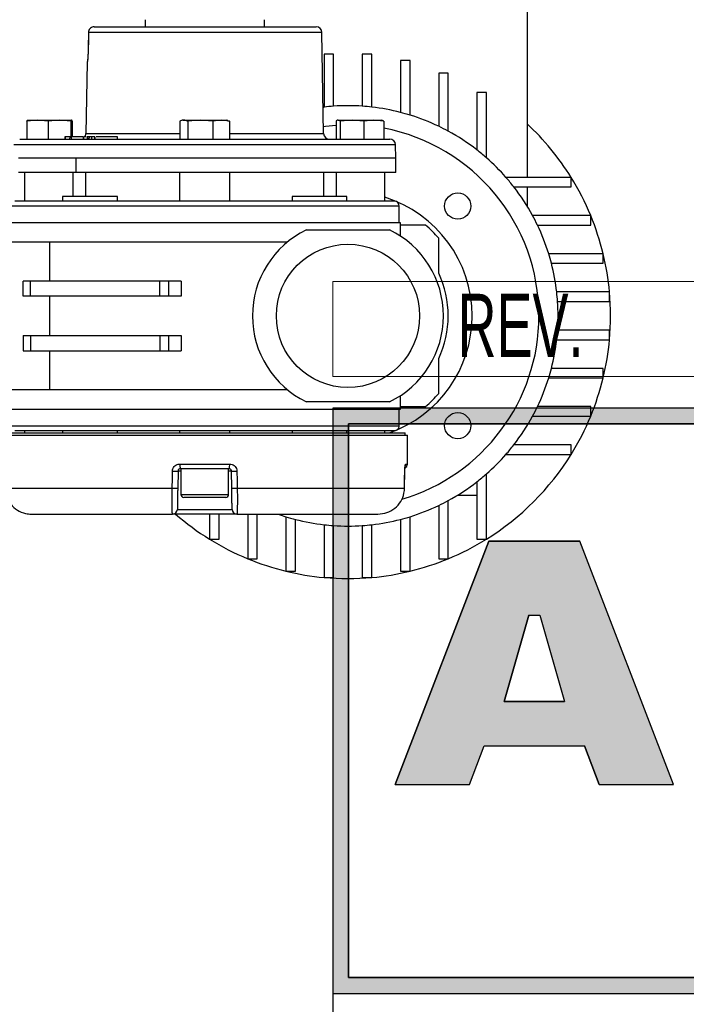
# Model space of a CAD drawing. Header units: millimetres. Extents: x 0 to 420, y 0 to 297.
# Tile 4 of 14: x 205 to 226, y 46 to 77. Entities that reach past the tile are written whole.
import ezdxf
from ezdxf.enums import TextEntityAlignment as Align

# ---------------------------------------------------------------- set-up
doc = ezdxf.new("R2010")
doc.units = ezdxf.units.MM
doc.layers.add('CARTIGLIO', color=140, linetype='Continuous')
doc.styles.add('SLDTEXTSTYLE0', font='TXT', dxfattribs={"width": 0.6382978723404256})

# ---------------------------------------------------------------- blocks, each defined once
blk = doc.blocks.new('SW_NOTE_0_27')
at = {"layer": 'CARTIGLIO', "color": 0, "insert": (2.340425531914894, 2.578135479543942), "char_height": 2, "attachment_point": 2, "style": 'SLDTEXTSTYLE0'}
blk.add_mtext('REV.', dxfattribs=at)
blk = doc.blocks.new('Cartiglio ALUSIC')
at = {"layer": 'CARTIGLIO'}
h = blk.add_hatch(color=256, dxfattribs=at)
h.paths.add_polyline_path([(113.971100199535, 149.9990413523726), (113.971100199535, 131.4990413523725), (158.971100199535, 131.4990413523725), (158.971100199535, 149.9990413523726)], flags=0)
h.paths.add_polyline_path([(114.471100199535, 131.9990413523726), (114.471100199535, 149.4990413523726), (158.471100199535, 149.4990413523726), (158.471100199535, 131.9990413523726)], flags=0)
h = blk.add_hatch(color=256, dxfattribs=at)
h.paths.add_polyline_path([(118.292263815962, 138.1064632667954), (118.7611454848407, 139.3206628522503), (121.9303757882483, 139.3206628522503), (122.3992574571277, 138.1064632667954), (124.7510688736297, 138.1064632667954), (121.7833115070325, 145.7916640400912), (118.9082097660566, 145.7916640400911), (115.9404523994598, 138.1064632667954)], flags=0)
h.paths.add_polyline_path([(119.3961687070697, 140.7216809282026), (120.1708764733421, 143.4547391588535), (120.5206447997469, 143.4547391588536), (121.2953525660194, 140.721680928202)], flags=0)
at = {"color": 161, "linetype": 'Continuous', "lineweight": 18}
for p, q in [((113.971100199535, 150.9990413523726), (113.971100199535, 153.9990413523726)), ((113.971100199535, 153.9990413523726), (313.621100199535, 153.9990413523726)), ((113.971100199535, 150.9990413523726), (313.621100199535, 150.9990413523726))]:
    blk.add_line(p, q, dxfattribs=at)
at = {"layer": 'CARTIGLIO'}
for p, q in [((113.971100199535, 149.9990413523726), (113.971100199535, 131.4990413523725)), ((113.971100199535, 149.9990413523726), (113.971100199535, 94.99904135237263)), ((173.971100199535, 149.9990413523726), (113.971100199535, 149.9990413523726)), ((158.971100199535, 149.9990413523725), (113.971100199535, 149.9990413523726)), ((113.971100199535, 149.9990413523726), (113.971100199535, 131.4990413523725)), ((113.971100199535, 149.9990413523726), (113.971100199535, 115.5498549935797)), ((114.471100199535, 131.9990413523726), (114.471100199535, 149.4990413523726)), ((114.471100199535, 149.4990413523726), (114.471100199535, 131.9990413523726)), ((114.471100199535, 149.4990413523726), (158.471100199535, 149.4990413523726)), ((158.471100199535, 149.4990413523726), (114.471100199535, 149.4990413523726)), ((118.9082097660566, 145.7916640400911), (115.9404523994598, 138.1064632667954)), ((115.9404523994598, 138.1064632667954), (118.9082097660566, 145.7916640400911)), ((121.7833115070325, 145.7916640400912), (118.9082097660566, 145.7916640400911)), ((118.9082097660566, 145.7916640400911), (121.7833115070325, 145.7916640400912)), ((124.7510688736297, 138.1064632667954), (121.7833115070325, 145.7916640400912)), ((124.7510688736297, 138.1064632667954), (121.7833115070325, 145.7916640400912)), ((119.3961687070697, 140.7216809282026), (120.1708764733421, 143.4547391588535)), ((120.1708764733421, 143.4547391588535), (119.3961687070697, 140.7216809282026)), ((120.1708764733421, 143.4547391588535), (120.5206447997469, 143.4547391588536)), ((120.1708764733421, 143.4547391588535), (120.5206447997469, 143.4547391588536)), ((120.5206447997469, 143.4547391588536), (121.2953525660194, 140.721680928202)), ((120.5206447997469, 143.4547391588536), (121.2953525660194, 140.721680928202)), ((121.2953525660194, 140.721680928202), (119.3961687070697, 140.7216809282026)), ((119.3961687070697, 140.7216809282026), (121.2953525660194, 140.721680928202)), ((118.292263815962, 138.1064632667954), (118.7611454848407, 139.3206628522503)), ((118.292263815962, 138.1064632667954), (118.7611454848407, 139.3206628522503)), ((118.7611454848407, 139.3206628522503), (121.9303757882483, 139.3206628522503)), ((118.7611454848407, 139.3206628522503), (121.9303757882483, 139.3206628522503)), ((122.3992574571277, 138.1064632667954), (121.9303757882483, 139.3206628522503)), ((121.9303757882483, 139.3206628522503), (122.3992574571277, 138.1064632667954)), ((115.9404523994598, 138.1064632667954), (118.292263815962, 138.1064632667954)), ((115.9404523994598, 138.1064632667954), (118.292263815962, 138.1064632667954)), ((122.3992574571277, 138.1064632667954), (124.7510688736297, 138.1064632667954)), ((122.3992574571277, 138.1064632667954), (124.7510688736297, 138.1064632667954)), ((158.471100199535, 131.9990413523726), (114.471100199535, 131.9990413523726)), ((114.471100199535, 131.9990413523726), (158.471100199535, 131.9990413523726)), ((113.971100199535, 131.4990413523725), (158.971100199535, 131.4990413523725)), ((113.971100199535, 131.4990413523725), (173.971100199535, 131.4990413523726))]:
    blk.add_line(p, q, dxfattribs=at)
at = {"layer": 'CARTIGLIO', "color": 140}
blk.add_blockref('SW_NOTE_0_27', (117.5683224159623, 151.0374199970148), dxfattribs=at)
at = {"layer": 'CARTIGLIO', "color": 140, "style": 'SLDTEXTSTYLE0', "width": 0.6382978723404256}
for tag, height, p in [('AUTOATTR1', 3.5, (223.449403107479, 133.7003798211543)), ('AUTOATTR2', 3.5, (221.9290871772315, 127.4217635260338)), ('AUTOATTR11', 3.5, (222.8622803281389, 121.4105734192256)), ('AUTOATTR8', 4, (219.2444208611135, 110.0025032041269)), ('AUTOATTR9', 4, (218.1221976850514, 100.4234402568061)), ('AUTOATTR0', 4, (249.0325362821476, 100.3118048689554))]:
    blk.add_attdef(tag, text='', height=height, dxfattribs=at).set_placement(p, align=Align.TOP_CENTER)
at = {"layer": 'CARTIGLIO', "color": 140}
for tag in ['AUTOATTR13', 'AUTOATTR12', 'AUTOATTR10', 'AUTOATTR7', 'AUTOATTR6', 'AUTOATTR5', 'AUTOATTR4', 'AUTOATTR3']:
    blk.add_attdef(tag, (0, 0), '', height=4, dxfattribs=at)

msp = doc.modelspace()

# ---------------------------------------------------------------- linework, layer by layer
at = {"color": 7, "linetype": 'Continuous', "lineweight": 25}
for p, q in [((221.3207701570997, 82.46480535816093), (221.3207701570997, 72.467706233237)), ((207.6316502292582, 77.22463406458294), (214.6521234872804, 77.22463406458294)), ((209.2396836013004, 77.45189190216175), (209.2396836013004, 77.22463406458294)), ((213.0150231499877, 77.22463406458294), (213.0150231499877, 77.45189190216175)), ((207.4499636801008, 77.0465804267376), (207.449384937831, 77.04675461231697)), ((214.8333121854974, 77.0465804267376), (207.4499636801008, 77.0465804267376)), ((214.8890411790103, 73.85386852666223), (214.8333121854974, 77.0465804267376)), ((207.4369751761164, 76.39010603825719), (207.4364291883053, 76.39027488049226)), ((215.2047200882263, 76.35966688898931), (214.9026929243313, 76.35966688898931)), ((214.9026929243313, 76.35966688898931), (214.9026929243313, 74.68986897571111)), ((215.2047200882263, 74.71744740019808), (215.2047200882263, 76.35966688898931)), ((216.4128287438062, 76.35966688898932), (216.1108015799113, 76.35966688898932)), ((216.1108015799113, 76.35966688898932), (216.1108015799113, 74.7174474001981)), ((216.4128287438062, 74.68986897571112), (216.4128287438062, 76.35966688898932)), ((207.4047558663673, 76.0933499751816), (207.3656655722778, 73.85386852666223)), ((207.4073633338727, 76.0933499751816), (207.4047558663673, 76.0933499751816)), ((217.3189102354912, 76.15871328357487), (217.3189102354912, 74.52191632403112)), ((217.6209373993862, 76.15871328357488), (217.3189102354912, 76.15871328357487)), ((217.6209373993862, 74.43627384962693), (217.6209373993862, 76.15871328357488)), ((218.8290460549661, 75.76479484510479), (218.5270188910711, 75.76479484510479)), ((218.5270188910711, 75.76479484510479), (218.5270188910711, 74.08147809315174)), ((218.8290460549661, 73.92728721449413), (218.8290460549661, 75.76479484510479)), ((219.735127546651, 75.14567323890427), (219.735127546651, 73.33481195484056)), ((220.037154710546, 75.14567323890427), (219.735127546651, 75.14567323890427)), ((220.037154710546, 73.08547021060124), (220.037154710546, 75.14567323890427)), ((214.874506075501, 74.6865840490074), (214.9026929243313, 74.68986897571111)), ((205.8352145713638, 74.27986921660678), (205.4994658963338, 74.24062446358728)), ((205.4994658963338, 74.24062446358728), (205.4994658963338, 73.67581488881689)), ((205.5236902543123, 74.27986921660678), (205.8352145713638, 74.27986921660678)), ((206.1709632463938, 74.24062446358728), (205.8352145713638, 74.27986921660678)), ((205.8352145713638, 74.27986921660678), (206.530936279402, 74.27986921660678)), ((206.530936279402, 74.27986921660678), (206.1709632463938, 74.24062446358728)), ((206.1709632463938, 74.24062446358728), (206.1709632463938, 73.67581488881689)), ((206.8909093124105, 74.24062446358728), (206.530936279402, 74.27986921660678)), ((206.530936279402, 74.27986921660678), (206.9151336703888, 74.27986921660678)), ((206.8909093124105, 74.24062446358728), (206.8909093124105, 73.75132167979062)), ((206.9151336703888, 74.27986921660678), (206.9163977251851, 74.27986921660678)), ((206.9176640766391, 74.27940830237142), (206.9163977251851, 74.27986921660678)), ((206.9393580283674, 74.24062446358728), (206.9393580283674, 73.75132167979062)), ((210.3391640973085, 74.24062446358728), (210.3391640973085, 73.67581488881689)), ((210.4303676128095, 74.27986921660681), (210.3930893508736, 74.26630103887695)), ((210.4303676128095, 74.27986921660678), (210.4657532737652, 74.27986921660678)), ((210.4657532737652, 74.27986921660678), (210.9864370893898, 74.27986921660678)), ((210.9864370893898, 74.27986921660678), (210.592342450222, 74.24062446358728)), ((210.592342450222, 74.24062446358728), (210.592342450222, 73.67581488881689)), ((211.3805317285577, 74.24062446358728), (210.9864370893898, 74.27986921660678)), ((210.9864370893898, 74.27986921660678), (211.6480371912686, 74.27986921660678)), ((211.6480371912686, 74.27986921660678), (211.3805317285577, 74.24062446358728)), ((211.3805317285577, 74.24062446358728), (211.3805317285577, 73.67581488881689)), ((211.9155426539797, 74.24062446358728), (211.6480371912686, 74.27986921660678)), ((211.6480371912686, 74.27986921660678), (211.8243391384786, 74.27986921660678)), ((211.8616174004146, 74.2663010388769), (211.8243391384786, 74.2798692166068)), ((211.9155426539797, 74.24062446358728), (211.9155426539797, 73.67581488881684)), ((215.282874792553, 74.24062446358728), (215.282874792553, 73.67581488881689)), ((215.3472994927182, 74.27986921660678), (215.7879341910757, 74.27986921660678)), ((215.7879341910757, 74.27986921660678), (215.4117241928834, 74.24062446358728)), ((215.4117241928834, 74.24062446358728), (215.4117241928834, 73.67581488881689)), ((216.1641441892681, 74.24062446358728), (215.7879341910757, 74.27986921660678)), ((215.7879341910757, 74.27986921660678), (216.475929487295, 74.27986921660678)), ((216.475929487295, 74.27986921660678), (216.1641441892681, 74.24062446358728)), ((216.1641441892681, 74.24062446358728), (216.1641441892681, 73.67581488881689)), ((216.7877147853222, 74.24062446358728), (216.475929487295, 74.27986921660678)), ((216.475929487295, 74.27986921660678), (216.7322805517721, 74.27986921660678)), ((216.7413885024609, 74.27655419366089), (216.7322805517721, 74.27986921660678)), ((216.7877147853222, 74.24062446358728), (216.7877147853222, 73.67581488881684)), ((207.3656655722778, 73.85386852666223), (210.3391640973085, 73.85386852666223)), ((211.9155426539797, 73.85386852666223), (214.8890411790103, 73.85386852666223)), ((217.1604607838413, 73.49776125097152), (205.0942459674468, 73.49776125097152)), ((205.2754346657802, 73.67581488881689), (216.9792720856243, 73.67581488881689)), ((206.7044026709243, 73.75132167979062), (206.7030846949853, 73.67581488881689)), ((206.7179493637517, 73.75132167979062), (206.7044026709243, 73.75132167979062)), ((206.7179493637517, 73.75132167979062), (206.7170174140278, 73.67581488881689)), ((206.8565752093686, 73.75132167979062), (206.7179493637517, 73.75132167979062)), ((206.8565752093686, 73.75132167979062), (206.8556432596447, 73.67581488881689)), ((206.9071960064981, 73.75132167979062), (206.8565752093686, 73.75132167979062)), ((206.9071960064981, 73.75132167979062), (206.9077065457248, 73.67581488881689)), ((207.269486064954, 73.75132167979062), (206.9071960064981, 73.75132167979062)), ((207.2842120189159, 73.75132167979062), (207.2828940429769, 73.67581488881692)), ((207.2959149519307, 73.75132167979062), (207.2949304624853, 73.67581488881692)), ((207.4070605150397, 73.75132167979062), (207.4057425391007, 73.67581488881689)), ((207.4206072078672, 73.75132167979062), (207.4070605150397, 73.75132167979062)), ((207.4206072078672, 73.75132167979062), (207.4196752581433, 73.67581488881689)), ((207.4676740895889, 73.75132167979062), (207.4206072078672, 73.75132167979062)), ((207.4676740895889, 73.75132167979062), (207.466742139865, 73.67581488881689)), ((207.543018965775, 73.75132167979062), (207.4676740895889, 73.75132167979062)), ((207.543018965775, 73.75132167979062), (207.5442340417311, 73.67581488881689)), ((207.6481230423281, 73.75132167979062), (207.543018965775, 73.75132167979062)), ((207.6481230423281, 73.75132167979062), (207.6493381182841, 73.67581488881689)), ((207.651734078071, 73.75132167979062), (207.6481230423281, 73.75132167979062)), ((207.65305205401, 73.67581488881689), (207.651734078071, 73.75132167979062)), ((208.3668419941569, 73.67581488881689), (208.3655239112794, 73.75132167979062)), ((217.1678966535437, 73.07176056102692), (217.1604607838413, 73.49776125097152)), ((207.0464214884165, 73.07176056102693), (205.2378236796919, 73.07176056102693)), ((217.1678966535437, 73.07176056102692), (207.0429140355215, 73.07176056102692)), ((207.0464214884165, 73.07176056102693), (207.0464214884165, 72.61871981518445)), ((217.1678966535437, 73.07176056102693), (207.0464214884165, 73.07176056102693)), ((217.1678966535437, 72.61871981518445), (217.1678966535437, 73.07176056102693)), ((207.0464214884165, 72.61871981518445), (205.2378236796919, 72.61871981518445)), ((205.4265906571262, 72.6187198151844), (205.4265906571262, 71.71263832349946)), ((206.9668910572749, 71.86365190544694), (206.9668910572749, 72.6187198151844)), ((217.1678966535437, 72.61871981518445), (207.0464214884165, 72.61871981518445)), ((207.3612747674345, 72.6187198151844), (207.3612747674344, 71.86365190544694)), ((210.3345320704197, 72.61871981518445), (210.3345320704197, 71.7126383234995)), ((211.9201746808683, 71.7126383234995), (211.9201746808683, 72.61871981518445)), ((214.8934319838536, 71.86365190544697), (214.8934319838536, 72.61871981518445)), ((215.2878156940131, 72.61871981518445), (215.2878156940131, 71.86365190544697)), ((216.8281160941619, 71.7126383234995), (216.8281160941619, 72.61871981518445)), ((222.7151217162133, 72.467706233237), (220.6549186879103, 72.467706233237)), ((222.7151217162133, 72.16567906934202), (222.7151217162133, 72.467706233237)), ((220.9042604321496, 72.16567906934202), (222.7151217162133, 72.16567906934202)), ((221.3207701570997, 72.16567906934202), (221.3207701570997, 71.56408604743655)), ((206.6284125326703, 71.86365190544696), (206.6284125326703, 71.71263832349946)), ((208.3650687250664, 71.86365190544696), (206.6284125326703, 71.86365190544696)), ((208.3650687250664, 71.71263832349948), (208.3650687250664, 71.86365190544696)), ((213.8896380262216, 71.863651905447), (213.8896380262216, 71.7126383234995)), ((215.6262942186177, 71.863651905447), (213.8896380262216, 71.863651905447)), ((215.6262942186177, 71.7126383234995), (215.6262942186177, 71.863651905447)), ((217.2811568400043, 71.56162474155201), (204.9735499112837, 71.56162474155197)), ((217.2811568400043, 71.03307720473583), (217.2811568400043, 71.56162474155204)), ((217.3189102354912, 71.03307720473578), (204.9357965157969, 71.03307720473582)), ((217.3189102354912, 70.61073647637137), (217.3189102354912, 71.03307720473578)), ((223.3342433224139, 71.25959757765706), (221.4967356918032, 71.25959757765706)), ((223.3342433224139, 70.95757041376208), (223.3342433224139, 71.25959757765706)), ((214.3412549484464, 70.80655683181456), (216.9742667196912, 70.80655683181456)), ((221.6509265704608, 70.95757041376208), (223.3342433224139, 70.95757041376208)), ((204.9357965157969, 70.42902287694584), (213.7490662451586, 70.42902287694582)), ((206.2194119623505, 70.42902287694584), (206.2194119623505, 69.1907115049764)), ((223.7281617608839, 70.05148892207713), (222.005722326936, 70.05148892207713)), ((223.7281617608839, 69.74946175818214), (223.7281617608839, 70.05148892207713)), ((222.0913648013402, 69.74946175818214), (223.7281617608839, 69.74946175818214)), ((205.3888372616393, 68.70746804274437), (205.3888372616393, 69.19071150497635)), ((205.6126940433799, 69.19071150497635), (205.3888372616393, 69.19071150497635)), ((205.6126940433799, 68.70746804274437), (205.6126940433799, 69.19071150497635)), ((209.710963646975, 69.19071150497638), (205.6126940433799, 69.19071150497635)), ((209.710963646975, 68.70746804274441), (209.710963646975, 69.19071150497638)), ((209.9832733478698, 69.19071150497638), (209.710963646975, 69.19071150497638)), ((209.9832733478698, 69.19071150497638), (209.9832733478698, 68.70746804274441)), ((210.3848132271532, 69.19071150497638), (209.9832733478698, 69.19071150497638)), ((210.3848132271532, 69.19071150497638), (210.3848132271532, 68.70746804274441)), ((223.9291153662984, 68.84338026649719), (222.2593174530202, 68.84338026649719)), ((223.9291153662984, 68.54135310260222), (223.9291153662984, 68.84338026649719)), ((205.6126940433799, 68.70746804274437), (205.3888372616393, 68.70746804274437)), ((209.710963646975, 68.70746804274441), (205.6126940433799, 68.70746804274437)), ((206.2194119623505, 68.70746804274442), (206.2194119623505, 67.46915667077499)), ((209.9832733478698, 68.70746804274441), (209.710963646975, 68.70746804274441)), ((210.3848132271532, 68.70746804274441), (209.9832733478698, 68.70746804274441)), ((222.2868958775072, 68.54135310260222), (223.9291153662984, 68.54135310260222)), ((223.9291153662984, 67.63527161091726), (222.2868958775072, 67.63527161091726)), ((223.9291153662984, 67.33324444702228), (223.9291153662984, 67.63527161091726)), ((205.3888372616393, 67.46915667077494), (205.3888372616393, 66.98591320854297)), ((205.3888372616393, 67.46915667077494), (205.6126940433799, 67.46915667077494)), ((205.6126940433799, 67.46915667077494), (205.6126940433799, 66.98591320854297)), ((205.6126940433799, 67.46915667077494), (209.710963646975, 67.46915667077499)), ((209.710963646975, 67.46915667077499), (209.710963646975, 66.98591320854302)), ((209.710963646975, 67.46915667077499), (209.9832733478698, 67.46915667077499)), ((209.9832733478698, 67.46915667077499), (209.9832733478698, 66.98591320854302)), ((209.9832733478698, 67.46915667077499), (210.3848132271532, 67.46915667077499)), ((210.3848132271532, 67.46915667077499), (210.3848132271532, 66.98591320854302)), ((222.2593174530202, 67.33324444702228), (223.9291153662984, 67.33324444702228)), ((205.3888372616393, 66.98591320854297), (205.6126940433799, 66.98591320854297)), ((205.6126940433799, 66.98591320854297), (209.710963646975, 66.98591320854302)), ((206.2194119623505, 66.98591320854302), (206.2194119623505, 65.74760183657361)), ((209.710963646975, 66.98591320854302), (209.9832733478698, 66.98591320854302)), ((209.9832733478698, 66.98591320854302), (210.3848132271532, 66.98591320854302)), ((223.7281617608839, 66.42716295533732), (222.0913648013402, 66.42716295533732)), ((223.7281617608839, 66.12513579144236), (223.7281617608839, 66.42716295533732)), ((222.005722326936, 66.12513579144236), (223.7281617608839, 66.12513579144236)), ((213.7490662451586, 65.74760183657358), (204.9357965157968, 65.74760183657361)), ((216.9742667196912, 65.37006788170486), (214.3412549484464, 65.37006788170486)), ((217.3189102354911, 65.1435475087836), (217.3189102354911, 65.56588823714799)), ((204.9357965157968, 65.14354750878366), (211.127353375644, 65.14354750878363)), ((211.127353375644, 65.14354750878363), (217.3189102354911, 65.1435475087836)), ((217.2811568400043, 64.61499997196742), (217.2811568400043, 65.1435475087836)), ((223.3342433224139, 65.2190542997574), (221.6509265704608, 65.2190542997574)), ((223.3342433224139, 64.91702713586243), (223.3342433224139, 65.2190542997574)), ((221.4967356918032, 64.91702713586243), (223.3342433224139, 64.91702713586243)), ((204.9735499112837, 64.61499997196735), (217.2811568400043, 64.61499997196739)), ((205.4265906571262, 64.46398639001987), (205.4265906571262, 64.38847959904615)), ((206.6284125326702, 64.46398639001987), (206.6284125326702, 64.38847959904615)), ((208.3650687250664, 64.38847959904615), (208.3650687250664, 64.46398639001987)), ((210.3345320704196, 64.46398639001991), (210.3345320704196, 64.38847959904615)), ((211.9201746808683, 64.38847959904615), (211.9201746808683, 64.46398639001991)), ((213.8896380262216, 64.46398639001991), (213.8896380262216, 64.38847959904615)), ((215.6262942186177, 64.38847959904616), (215.6262942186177, 64.46398639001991)), ((216.8281160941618, 64.38847959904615), (216.8281160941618, 64.46398639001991)), ((204.7099350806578, 64.31297280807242), (217.5447716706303, 64.31297280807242)), ((204.7847829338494, 64.38847959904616), (217.4699238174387, 64.38847959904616)), ((217.4699238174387, 64.31297280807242), (217.4699238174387, 64.38847959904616)), ((217.5368529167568, 63.40557349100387), (217.5447716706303, 64.31297280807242)), ((222.7151217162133, 64.01094564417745), (220.9042604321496, 64.01094564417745)), ((222.7151217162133, 63.70891848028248), (222.7151217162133, 64.01094564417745)), ((220.6549186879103, 63.70891848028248), (222.7151217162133, 63.70891848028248)), ((210.3397102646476, 63.40557349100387), (211.9149964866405, 63.40557349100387)), ((211.8964396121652, 63.25587773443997), (210.3582671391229, 63.25587773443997)), ((210.3722703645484, 63.25587773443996), (210.3722703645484, 62.44040439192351)), ((211.8824363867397, 62.44040439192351), (211.8824363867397, 63.25587773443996)), ((217.4882733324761, 63.40557349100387), (217.5368529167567, 63.40557349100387)), ((210.2827718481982, 63.18168871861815), (210.2733734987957, 62.64325764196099)), ((210.3722703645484, 63.18168871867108), (210.2827718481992, 63.18168871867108)), ((211.9719349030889, 63.18168871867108), (211.8824363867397, 63.18168871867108)), ((211.9813332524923, 62.64325764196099), (211.9719349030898, 63.18168871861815)), ((217.4477475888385, 62.64381710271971), (217.4540174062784, 63.18225126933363)), ((217.4532685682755, 63.18300644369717), (217.4551852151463, 63.18254881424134)), ((220.037154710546, 61.03095147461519), (220.037154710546, 63.09115450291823)), ((204.8077607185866, 62.64457536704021), (210.0981087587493, 62.64457536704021)), ((212.1565979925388, 62.64457536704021), (217.4469460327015, 62.64457536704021)), ((219.735127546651, 62.84181275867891), (219.735127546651, 61.03095147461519)), ((210.3722703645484, 62.44040439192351), (211.8673941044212, 62.44040439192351)), ((211.7918282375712, 62.34979624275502), (210.4628785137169, 62.34979624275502)), ((211.8673941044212, 62.44040439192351), (211.8824363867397, 62.44040439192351)), ((219.1335345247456, 62.4253030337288), (219.735127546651, 62.42530303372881)), ((210.2616152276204, 61.9696267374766), (211.9930915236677, 61.9696267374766)), ((218.5270188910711, 62.09514662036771), (218.5270188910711, 60.41182986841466)), ((218.8290460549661, 60.41182986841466), (218.8290460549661, 62.24933749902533)), ((205.6485797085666, 61.8212487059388), (210.1106246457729, 61.8212487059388)), ((212.1440821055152, 61.8212487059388), (210.1106246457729, 61.8212487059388)), ((211.2783669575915, 61.82124870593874), (211.2783669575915, 61.03095147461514)), ((211.5803941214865, 61.03095147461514), (211.5803941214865, 61.82124870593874)), ((212.1440821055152, 61.8212487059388), (216.6061270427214, 61.8212487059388)), ((212.4864756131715, 61.82124870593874), (212.4864756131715, 60.41182986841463)), ((212.7885027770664, 60.41182986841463), (212.7885027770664, 61.82124870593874)), ((213.6945842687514, 61.74035086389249), (213.6945842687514, 60.01791142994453)), ((213.9966114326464, 60.01791142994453), (213.9966114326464, 61.65470838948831)), ((217.3189102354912, 61.65470838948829), (217.3189102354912, 60.01791142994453)), ((217.6209373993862, 60.01791142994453), (217.6209373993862, 61.74035086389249)), ((214.9026929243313, 61.4867557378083), (214.9026929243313, 59.81695782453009)), ((215.2047200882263, 59.81695782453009), (215.2047200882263, 61.45917731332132)), ((216.1108015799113, 61.45917731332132), (216.1108015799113, 59.81695782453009)), ((216.4128287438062, 59.81695782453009), (216.4128287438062, 61.4867557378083)), ((211.2783669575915, 61.03095147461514), (211.5803941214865, 61.03095147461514)), ((219.735127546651, 61.03095147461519), (220.037154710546, 61.03095147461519)), ((212.4864756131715, 60.41182986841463), (212.7885027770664, 60.41182986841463)), ((218.5270188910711, 60.41182986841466), (218.8290460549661, 60.41182986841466)), ((213.6945842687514, 60.01791142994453), (213.9966114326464, 60.01791142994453)), ((214.9026929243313, 59.81695782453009), (215.2047200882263, 59.81695782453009)), ((216.1108015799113, 59.81695782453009), (216.4128287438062, 59.81695782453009)), ((217.3189102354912, 60.01791142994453), (217.6209373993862, 60.01791142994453))]:
    msp.add_line(p, q, dxfattribs=at)
at = {"color": 7, "linetype": 'Continuous', "lineweight": 25, "flags": 128}
for points in [[(207.4493914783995, 77.04675503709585), (207.4403110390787, 76.5872194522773), (207.436449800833, 76.39027492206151)], [(207.4499636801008, 77.0465804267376), (207.4469726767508, 76.89562054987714), (207.4369751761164, 76.39010603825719)], [(214.8851073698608, 74.07923630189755), (214.9512871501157, 74.08740045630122), (215.282874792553, 74.11721138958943)], [(210.0981087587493, 62.64457536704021), (210.1035169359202, 62.94653326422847), (210.1077521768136, 63.18300644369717)], [(212.1469545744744, 63.18300644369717), (212.1523626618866, 62.88104849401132), (212.1565979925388, 62.64457536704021)], [(217.4469460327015, 62.64457536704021), (217.4504939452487, 62.94653326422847), (217.4532685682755, 63.18300644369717)], [(217.4551852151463, 63.18254881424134), (217.4549456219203, 63.18241869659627), (217.4540086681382, 63.18225015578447)], [(217.4469460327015, 62.64457536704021), (217.4486748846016, 62.64398646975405), (217.4477388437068, 62.64381598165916)]]:
    msp.add_lwpolyline(points, dxfattribs=at)
at = {"color": 7, "linetype": 'Continuous', "lineweight": 25}
for centre, radius in [((219.1281994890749, 71.55875101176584), 0.4152873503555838), ((215.6577608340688, 68.08831235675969), 2.265203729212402), ((219.1281994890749, 64.61787370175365), 0.4152873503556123)]:
    msp.add_circle(centre, radius, dxfattribs=at)
for centre, radius, start, end in [((214.6521234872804, 77.04341776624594), 0.1812162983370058, 1.000000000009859, 89.999999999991), ((207.4829008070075, 76.09203356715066), 0.0755489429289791, 156.0337144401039, 179.0015950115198), ((215.6577608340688, 68.08831235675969), 6.64459760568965, 93.90956352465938, 96.52497884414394), ((215.6577608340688, 68.08831235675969), 6.644597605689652, 86.09043647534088, 93.90956352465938), ((215.6577608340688, 68.08831235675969), 6.64459760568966, 83.47502115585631, 86.09043647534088), ((215.6577608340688, 68.08831235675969), 6.64459760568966, 75.52248781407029, 83.47502115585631), ((215.6577608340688, 68.08831235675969), 6.644597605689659, 72.81520409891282, 75.52248781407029), ((215.6577608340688, 68.08831235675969), 6.644597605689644, 64.41699802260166, 72.81520409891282), ((215.6577608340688, 68.08831235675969), 8.305747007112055, 31.8213685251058, 47.01411391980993), ((207.1844768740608, 73.85703118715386), 0.1812162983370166, 324.3146652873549, 359.0000000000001), ((215.0702298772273, 73.85703118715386), 0.1812162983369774, 181.0000000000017, 270.0000000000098), ((215.6577608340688, 68.08831235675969), 6.04054327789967, 2.695856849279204e-13, 79.21864551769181), ((215.6577608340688, 68.08831235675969), 6.644597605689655, 61.49256949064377, 64.41699802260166), ((215.6577608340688, 68.08831235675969), 6.644597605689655, 52.14709726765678, 61.49256949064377), ((216.9792720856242, 73.4945985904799), 0.1812162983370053, 0.9999999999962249, 89.999999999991), ((215.6577608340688, 68.08831235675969), 6.644597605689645, 48.76942284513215, 52.14709726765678), ((215.6577608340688, 68.08831235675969), 6.644597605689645, 41.23057715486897, 48.76942284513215), ((215.6577608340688, 68.08831235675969), 6.644597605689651, 37.85290273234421, 41.23057715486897), ((215.6577608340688, 68.08831235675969), 8.305747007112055, 22.44635058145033, 31.8213685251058), ((215.6577608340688, 68.08831235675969), 6.644597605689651, 28.50743050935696, 37.85290273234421), ((215.6577608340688, 68.08831235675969), 3.926353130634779, 2.073736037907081e-13, 72.65786478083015), ((217.1301432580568, 71.56162474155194), 0.1510135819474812, 2.695856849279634e-11, 90), ((215.6577608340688, 68.08831235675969), 6.644597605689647, 25.583001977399, 28.50743050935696), ((215.6577608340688, 68.08831235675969), 8.305747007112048, 13.67201810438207, 22.44635058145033), ((215.6577608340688, 68.08831235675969), 3.020271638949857, 115.841932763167, 244.1580672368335), ((215.6577608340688, 68.08831235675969), 3.020271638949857, 295.8419327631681, 64.15806723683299), ((215.6577608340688, 68.08831235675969), 3.775339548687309, 40.53580211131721, 49.46419788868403), ((215.6577608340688, 68.08831235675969), 6.644597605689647, 17.18479590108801, 25.583001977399), ((215.6577608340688, 68.08831235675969), 6.644597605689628, 14.47751218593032, 17.18479590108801), ((215.6577608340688, 68.08831235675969), 8.305747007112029, 5.215908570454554, 13.67201810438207), ((215.6577608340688, 68.08831235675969), 6.644597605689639, 6.524978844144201, 14.47751218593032), ((215.6577608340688, 68.08831235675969), 3.171285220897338, 334.7912347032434, 25.20876529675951), ((215.6577608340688, 68.08831235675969), 6.644597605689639, 3.909563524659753, 6.524978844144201), ((215.6577608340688, 68.08831235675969), 8.305747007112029, 354.7840914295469, 5.215908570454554), ((215.6577608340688, 68.08831235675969), 6.644597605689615, 356.0904364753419, 3.909563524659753), ((215.6577608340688, 68.08831235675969), 3.926353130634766, 289.557213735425, 2.073736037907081e-13), ((215.6577608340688, 68.08831235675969), 6.040543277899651, 286.4032560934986, 2.695856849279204e-13), ((215.6577608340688, 68.08831235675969), 6.644597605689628, 353.4750211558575, 356.0904364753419), ((215.6577608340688, 68.08831235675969), 6.644597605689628, 345.5224878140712, 353.4750211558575), ((215.6577608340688, 68.08831235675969), 8.305747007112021, 346.3279818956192, 354.7840914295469), ((215.6577608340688, 68.08831235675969), 6.644597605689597, 342.8152040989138, 345.5224878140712), ((215.6577608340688, 68.08831235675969), 6.644597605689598, 334.4169980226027, 342.8152040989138), ((215.6577608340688, 68.08831235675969), 8.305747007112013, 337.5536494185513, 346.3279818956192), ((215.6577608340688, 68.08831235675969), 3.775339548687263, 310.5358021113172, 319.4641978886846), ((215.6577608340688, 68.08831235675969), 6.644597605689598, 331.4925694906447, 334.4169980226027), ((215.6577608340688, 68.08831235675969), 6.644597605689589, 322.1470972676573, 331.4925694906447), ((215.6577608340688, 68.08831235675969), 8.305747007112, 328.1786314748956, 337.5536494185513), ((217.1301432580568, 64.61499997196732), 0.1510135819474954, 270.0000000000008, 2.695856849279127e-11), ((215.6577608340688, 68.08831235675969), 6.644597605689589, 318.7694228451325, 322.1470972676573), ((215.6577608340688, 68.08831235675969), 6.644597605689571, 311.2305771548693, 318.7694228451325), ((215.6577608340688, 68.08831235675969), 8.305747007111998, 301.8213685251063, 328.1786314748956), ((210.6573057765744, 63.36894580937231), 0.3197006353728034, 173.421251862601, 200.7118677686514), ((211.5974009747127, 63.36894580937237), 0.3197006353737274, 339.288132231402, 6.578748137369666), ((217.3858450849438, 63.40689131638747), 0.151013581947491, 300.2284647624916, 359.5000000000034), ((217.3363849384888, 63.40685658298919), 0.1518938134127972, 332.086988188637, 359.515999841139), ((210.2248944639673, 67.11811704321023), 3.936853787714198, 268.294894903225, 270.8423602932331), ((212.0298122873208, 67.11811704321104), 3.936853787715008, 269.1576397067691, 271.7051050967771), ((215.6577608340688, 68.08831235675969), 6.644597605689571, 307.8529027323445, 311.2305771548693), ((210.2153047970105, 66.57604841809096), 3.93321945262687, 268.2925355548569, 270.8459259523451), ((212.0394019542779, 66.57604841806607), 3.933219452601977, 269.1540740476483, 271.7074644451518), ((215.6577608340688, 68.08831235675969), 6.644597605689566, 298.5074305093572, 307.8529027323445), ((210.4628785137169, 62.44040439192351), 0.0906081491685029, 180, 270.0000000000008), ((211.7918282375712, 62.44040439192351), 0.0906081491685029, 270.0000000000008, 0), ((210.1106246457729, 61.97226228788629), 0.1510135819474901, 270.0000000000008, 359.0000000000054), ((212.1440821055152, 61.97226228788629), 0.1510135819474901, 180.9999999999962, 270.0000000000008), ((215.6577608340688, 68.08831235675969), 6.644597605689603, 287.1847959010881, 295.5830019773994), ((215.6577608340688, 68.08831235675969), 6.644597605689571, 295.5830019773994, 298.5074305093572), ((215.6577608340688, 68.08831235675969), 8.305747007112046, 228.985668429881, 238.1786314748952), ((215.6577608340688, 68.08831235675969), 6.644597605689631, 250.5929566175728, 252.815204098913), ((215.6577608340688, 68.08831235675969), 6.64459760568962, 252.815204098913, 255.5224878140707), ((215.6577608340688, 68.08831235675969), 6.644597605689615, 255.5224878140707, 263.4750211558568), ((215.6577608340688, 68.08831235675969), 6.644597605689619, 276.5249788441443, 284.4775121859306), ((215.6577608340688, 68.08831235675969), 6.644597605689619, 284.4775121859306, 287.1847959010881), ((215.6577608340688, 68.08831235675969), 6.644597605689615, 263.4750211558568, 266.0904364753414), ((215.6577608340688, 68.08831235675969), 6.644597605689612, 266.0904364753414, 273.90956352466), ((215.6577608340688, 68.08831235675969), 6.64459760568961, 273.90956352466, 276.5249788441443), ((215.6577608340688, 68.08831235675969), 8.305747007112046, 238.1786314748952, 247.5536494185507), ((215.6577608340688, 68.08831235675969), 8.305747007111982, 292.4463505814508, 301.8213685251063), ((215.6577608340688, 68.08831235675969), 8.305747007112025, 247.5536494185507, 256.3279818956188), ((215.6577608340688, 68.08831235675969), 8.305747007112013, 283.6720181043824, 292.4463505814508), ((215.6577608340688, 68.08831235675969), 8.305747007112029, 256.3279818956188, 264.7840914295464), ((215.6577608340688, 68.08831235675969), 8.305747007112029, 264.7840914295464, 275.2159085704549), ((215.6577608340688, 68.08831235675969), 8.305747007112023, 275.2159085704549, 283.6720181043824)]:
    msp.add_arc(centre, radius, start, end, dxfattribs=at)
for points, knots in [([(207.6316502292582, 77.22463406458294), (207.6110958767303, 77.2226012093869), (207.5699682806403, 77.21853363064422), (207.5152168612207, 77.18681529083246), (207.4741100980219, 77.14022426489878), (207.4533406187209, 77.0903704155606), (207.4508668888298, 77.05829266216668), (207.4499636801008, 77.0465804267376)], [0, 0, 0, 0, 0.2189584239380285, 0.438118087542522, 0.6570377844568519, 0.8747775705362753, 1, 1, 1, 1]), ([(207.4369751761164, 76.39010603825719), (207.43588673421, 76.35628531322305), (207.4337051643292, 76.28849825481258), (207.4259359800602, 76.19912245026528), (207.4173458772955, 76.13213397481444), (207.4107139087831, 76.09797050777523), (207.4082836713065, 76.09461914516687), (207.4073633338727, 76.0933499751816)], [0, 0, 0, 0, 0.2140331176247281, 0.4289877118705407, 0.6464900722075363, 0.866124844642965, 1, 1, 1, 1]), ([(207.4363762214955, 76.39026023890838), (207.4363633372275, 76.38874435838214), (207.4360547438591, 76.35243723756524), (207.4322972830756, 76.28023108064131), (207.424291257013, 76.18955722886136), (207.4174187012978, 76.13938783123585), (207.4131728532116, 76.1192933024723), (207.4133029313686, 76.11971524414), (207.4133370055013, 76.11982577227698)], [0, 0, 0, 0, 0.01154489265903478, 0.2765137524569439, 0.547570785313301, 0.8217765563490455, 0.9533141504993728, 1, 1, 1, 1]), ([(205.4994658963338, 74.24062446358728), (205.4998889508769, 74.2418939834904), (205.5078749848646, 74.26585881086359), (205.515997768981, 74.27305460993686), (205.5236902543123, 74.27986921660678)], [0, 0, 0, 0, 0.05297429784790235, 1, 1, 1, 1]), ([(206.9151336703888, 74.27986921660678), (206.9074411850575, 74.2730546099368), (206.899318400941, 74.26585881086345), (206.8913323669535, 74.24189398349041), (206.8909093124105, 74.24062446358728)], [0, 0, 0, 0, 0.9470257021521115, 1, 1, 1, 1]), ([(206.9393580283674, 74.24062446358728), (206.9377089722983, 74.24545840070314), (206.9297110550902, 74.2689029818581), (206.9215845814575, 74.27501634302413), (206.9151336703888, 74.27986921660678)], [0, 0, 0, 0, 0.2061856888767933, 1, 1, 1, 1]), ([(210.4657532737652, 74.27986921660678), (210.432042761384, 74.27501634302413), (210.3895762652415, 74.26890298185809), (210.3477815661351, 74.24545840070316), (210.3391640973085, 74.24062446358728)], [0, 0, 0, 0, 0.7938143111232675, 1, 1, 1, 1]), ([(210.592342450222, 74.24062446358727), (210.5901316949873, 74.2418939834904), (210.5483990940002, 74.26585881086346), (210.5059518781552, 74.2730546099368), (210.4657532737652, 74.27986921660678)], [0, 0, 0, 0, 0.05297429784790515, 1, 1, 1, 1]), ([(211.8601589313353, 74.25880629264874), (211.8764893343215, 74.25589052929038), (211.8950674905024, 74.25257343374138), (211.9133327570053, 74.24191412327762), (211.9155426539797, 74.24062446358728)], [0, 0, 0, 0, 0.8790109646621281, 1, 1, 1, 1]), ([(215.3472994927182, 74.27986921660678), (215.3301432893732, 74.27501634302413), (215.3085309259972, 74.26890298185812), (215.2872604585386, 74.24545840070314), (215.282874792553, 74.24062446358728)], [0, 0, 0, 0, 0.7938143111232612, 0.9999999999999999, 0.9999999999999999, 0.9999999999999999, 0.9999999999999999]), ([(215.4117241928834, 74.24062446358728), (215.4105990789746, 74.2418939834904), (215.3893602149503, 74.2658588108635), (215.367757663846, 74.27305460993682), (215.3472994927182, 74.27986921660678)], [0, 0, 0, 0, 0.05297429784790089, 1, 1, 1, 1]), ([(216.7412820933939, 74.2694116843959), (216.7557092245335, 74.26452888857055), (216.7712806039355, 74.25925882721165), (216.7865898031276, 74.2419000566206), (216.7877147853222, 74.24062446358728)], [0, 0, 0, 0, 0.9265159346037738, 1, 1, 1, 1]), ([(207.3798451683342, 73.75132167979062), (207.3619086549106, 73.75132167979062), (207.3310792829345, 73.75132167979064), (207.3062842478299, 73.75132167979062), (207.2959149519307, 73.75132167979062)], [0, 0, 0, 0, 0.5817995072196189, 0.9999999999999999, 0.9999999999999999, 0.9999999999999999, 0.9999999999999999]), ([(208.3601004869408, 73.75132167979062), (208.361882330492, 73.75132167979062), (208.3706057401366, 73.75132167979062), (208.3341367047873, 73.75132167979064), (208.2496320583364, 73.75132167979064), (208.1143793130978, 73.75132167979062), (207.95784891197, 73.75132167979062), (207.8079038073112, 73.75132167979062), (207.7237336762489, 73.75132167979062), (207.6915508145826, 73.75132167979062)], [0, 0, 0, 0, 0.04428126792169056, 0.216788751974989, 0.3904022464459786, 0.5393630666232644, 0.7118304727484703, 0.8898169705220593, 0.9999999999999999, 0.9999999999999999, 0.9999999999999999, 0.9999999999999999]), ([(206.8827399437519, 71.71263832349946), (206.7045685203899, 71.71263832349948), (206.3480498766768, 71.71263832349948), (205.9147908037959, 71.71263832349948), (205.5651125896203, 71.71263832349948), (205.3137280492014, 71.71263832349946), (205.1542098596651, 71.71263832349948), (205.1344419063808, 71.71263832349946), (205.1245634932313, 71.71263832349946)], [0, 0, 0, 0, 0.1666184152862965, 0.3334012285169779, 0.499999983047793, 0.6666141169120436, 0.8334008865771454, 1, 1, 1, 1]), ([(215.3719668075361, 71.7126383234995), (215.1798235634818, 71.7126383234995), (214.7953470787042, 71.71263832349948), (214.1364717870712, 71.7126383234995), (213.4312828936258, 71.71263832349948), (212.6853721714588, 71.7126383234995), (211.9131123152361, 71.71263832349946), (211.1273288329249, 71.7126383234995), (210.3415442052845, 71.71263832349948), (209.5692881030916, 71.71263832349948), (208.8233791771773, 71.71263832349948), (208.118200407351, 71.71263832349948), (207.4593374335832, 71.71263832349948), (207.0748759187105, 71.71263832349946), (206.8827399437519, 71.71263832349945)], [0, 0, 0, 0, 0.08330903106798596, 0.1667004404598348, 0.2499999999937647, 0.3333072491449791, 0.4167006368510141, 0.5000000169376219, 0.5833072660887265, 0.666700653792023, 0.7500000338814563, 0.8333072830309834, 0.916694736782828, 1, 1, 1, 1]), ([(217.1301432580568, 71.7126383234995), (217.1202645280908, 71.7126383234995), (217.1004968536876, 71.7126383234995), (216.940960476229, 71.71263832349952), (216.689575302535, 71.7126383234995), (216.3399029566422, 71.71263832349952), (215.9066256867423, 71.71263832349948), (215.5501278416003, 71.7126383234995), (215.3719668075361, 71.7126383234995)], [0, 0, 0, 0, 0.1666145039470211, 0.3334012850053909, 0.50000005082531, 0.6666145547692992, 0.8333894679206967, 1, 1, 1, 1]), ([(218.1114411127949, 70.95757041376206), (217.8572030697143, 70.95757041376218), (217.6001819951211, 70.95757041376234), (217.3219232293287, 70.95757041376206), (217.3189102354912, 70.95757041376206)], [0, 0, 0, 0, 0.9891719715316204, 0.9999999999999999, 0.9999999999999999, 0.9999999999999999, 0.9999999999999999]), ([(218.5270188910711, 69.43901889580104), (218.5270188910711, 69.6285232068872), (218.5270188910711, 70.00913911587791), (218.5270188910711, 70.36387546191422), (218.5270188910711, 70.54199263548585)], [0, 0, 0, 0, 0.4978885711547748, 1, 1, 1, 1]), ([(218.5270188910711, 65.6346320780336), (218.5270188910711, 65.81141528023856), (218.5270188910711, 66.16612493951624), (218.5270188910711, 66.5467033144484), (218.5270188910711, 66.73760581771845)], [0, 0, 0, 0, 0.4983884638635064, 1, 1, 1, 1]), ([(217.3189102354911, 65.21905429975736), (217.5003909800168, 65.21905429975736), (217.7712377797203, 65.21905429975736), (218.0270392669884, 65.21905429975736), (218.1114411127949, 65.21905429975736)], [0, 0, 0, 0, 0.6700494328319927, 1, 1, 1, 1]), ([(205.1245634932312, 64.46398639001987), (205.1307503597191, 64.46398639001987), (205.1430911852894, 64.46398639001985), (205.2419644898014, 64.46398639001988), (205.3965550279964, 64.46398639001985), (205.6299633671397, 64.46398639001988), (205.9566518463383, 64.46398639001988), (206.3806172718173, 64.46398639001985), (206.7175765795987, 64.46398639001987), (206.8827399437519, 64.46398639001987)], [0, 0, 0, 0, 0.1317433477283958, 0.2627859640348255, 0.3924492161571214, 0.52009695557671, 0.6857692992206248, 0.8459772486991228, 1, 1, 1, 1]), ([(206.8827399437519, 64.46398639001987), (207.0599255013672, 64.46398639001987), (207.4213951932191, 64.46398639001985), (208.0482191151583, 64.46398639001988), (208.6830582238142, 64.46398639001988), (209.3064049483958, 64.46398639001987), (209.8972872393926, 64.46398639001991), (210.5074017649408, 64.4639863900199), (211.1273533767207, 64.46398639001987), (211.747304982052, 64.46398639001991), (212.3574195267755, 64.46398639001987), (212.948301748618, 64.4639863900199), (213.5716706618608, 64.46398639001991), (214.206526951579, 64.46398639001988), (214.8333482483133, 64.46398639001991), (215.194798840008, 64.4639863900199), (215.3719668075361, 64.46398639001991)], [0, 0, 0, 0, 0.0770185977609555, 0.1571227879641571, 0.2399515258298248, 0.3037753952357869, 0.3686070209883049, 0.4341283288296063, 0.5000000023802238, 0.5658716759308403, 0.6313929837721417, 0.6962246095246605, 0.7600484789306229, 0.8428846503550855, 0.9229886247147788, 1, 1, 1, 1]), ([(215.3719668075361, 64.4639863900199), (215.5371446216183, 64.46398639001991), (215.8741177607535, 64.46398639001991), (216.2980795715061, 64.46398639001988), (216.624751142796, 64.46398639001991), (216.8581518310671, 64.46398639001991), (217.0127422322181, 64.46398639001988), (217.1116155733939, 64.46398639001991), (217.1239563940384, 64.46398639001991), (217.1301432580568, 64.46398639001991)], [0, 0, 0, 0, 0.1540371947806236, 0.3142455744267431, 0.4799030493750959, 0.6075507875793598, 0.7372140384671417, 0.868256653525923, 1, 1, 1, 1]), ([(210.1077521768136, 63.18300644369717), (210.1107450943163, 63.20825397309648), (210.1167458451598, 63.25887485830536), (210.1574438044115, 63.32563681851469), (210.2164931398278, 63.37587017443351), (210.2809562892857, 63.40194848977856), (210.3233250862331, 63.40456255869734), (210.3397102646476, 63.40557349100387)], [0, 0, 0, 0, 0.2119040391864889, 0.4248641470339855, 0.6410447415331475, 0.8611821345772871, 1, 1, 1, 1]), ([(210.3582671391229, 63.25587773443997), (210.3529278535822, 63.25553797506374), (210.3390748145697, 63.25465645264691), (210.3182235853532, 63.24599669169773), (210.2990903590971, 63.22938914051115), (210.2857588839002, 63.20720232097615), (210.2837602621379, 63.19013120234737), (210.2827718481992, 63.18168871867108)], [0, 0, 0, 0, 0.1400161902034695, 0.3632788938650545, 0.581476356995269, 0.7930200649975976, 1, 1, 1, 1]), ([(211.971934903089, 63.18168871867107), (211.9715662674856, 63.18655095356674), (211.970541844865, 63.20006289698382), (211.9617655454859, 63.22099332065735), (211.9446683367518, 63.24025595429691), (211.9221087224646, 63.25332244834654), (211.9050001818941, 63.25502555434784), (211.8964396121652, 63.25587773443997)], [0, 0, 0, 0, 0.1194765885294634, 0.3320203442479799, 0.551859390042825, 0.7757646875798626, 0.9999999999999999, 0.9999999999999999, 0.9999999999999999, 0.9999999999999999]), ([(211.9149964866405, 63.40557349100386), (211.9412679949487, 63.40303697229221), (211.9936838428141, 63.39797621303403), (212.0635297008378, 63.3584912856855), (212.1161220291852, 63.30028475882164), (212.1427206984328, 63.23775239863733), (212.1458281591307, 63.19757150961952), (212.1469545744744, 63.18300644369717)], [0, 0, 0, 0, 0.2219122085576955, 0.4427502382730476, 0.6617521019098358, 0.8773893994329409, 1, 1, 1, 1]), ([(217.4532685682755, 63.18300644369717), (217.4539765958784, 63.20825397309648), (217.4553961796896, 63.25887485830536), (217.4624081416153, 63.32563681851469), (217.4716516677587, 63.37587017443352), (217.4808283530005, 63.40194848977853), (217.4861970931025, 63.40456255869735), (217.4882733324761, 63.40557349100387)], [0, 0, 0, 0, 0.2119040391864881, 0.4248641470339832, 0.6410447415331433, 0.8611821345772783, 1, 1, 1, 1]), ([(217.4553248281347, 63.18259293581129), (217.4553108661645, 63.18553536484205), (217.4552430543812, 63.19982642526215), (217.4561208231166, 63.21345073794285), (217.4568178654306, 63.22426990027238)], [0, 0, 0, 0, 0.2058929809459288, 1, 1, 1, 1]), ([(217.4568178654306, 63.22426990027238), (217.4572178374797, 63.23489832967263), (217.4583585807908, 63.26521122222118), (217.4628554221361, 63.30383480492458), (217.4672254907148, 63.33096474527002), (217.4700243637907, 63.34142569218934), (217.4697134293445, 63.34049827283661), (217.4696427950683, 63.34028759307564)], [0, 0, 0, 0, 0.1769384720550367, 0.5046387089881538, 0.7707962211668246, 0.9479322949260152, 1, 1, 1, 1]), ([(204.8077607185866, 62.64457536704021), (204.8179151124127, 62.55205936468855), (204.8382103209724, 62.36715107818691), (204.9827892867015, 62.12152176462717), (205.194204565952, 61.93539084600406), (205.4294985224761, 61.83566010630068), (205.5859280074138, 61.82537000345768), (205.6485797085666, 61.8212487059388)], [0, 0, 0, 0, 0.2128735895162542, 0.4254625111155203, 0.6392063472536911, 0.8554982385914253, 1, 1, 1, 1]), ([(210.1106246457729, 61.8212487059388), (210.1076998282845, 61.83065900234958), (210.101845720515, 61.84949398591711), (210.0966405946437, 61.99657063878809), (210.0946074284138, 62.21227670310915), (210.0955098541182, 62.44263813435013), (210.0974117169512, 62.59041459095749), (210.0981087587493, 62.64457536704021)], [0, 0, 0, 0, 0.2198289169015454, 0.4399940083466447, 0.6588493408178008, 0.8749666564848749, 1, 1, 1, 1]), ([(210.2733734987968, 62.6432576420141), (210.2725999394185, 62.59894045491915), (210.27048836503, 62.47796843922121), (210.2671970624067, 62.28940983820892), (210.2641167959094, 62.11294148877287), (210.2620179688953, 61.99269976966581), (210.2617494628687, 61.97731706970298), (210.2616152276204, 61.9696267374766)], [0, 0, 0, 0, 0.1247127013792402, 0.3404265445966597, 0.5591886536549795, 0.7796234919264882, 1, 1, 1, 1]), ([(211.9930915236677, 61.9696267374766), (211.9930326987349, 61.97299681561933), (211.9928859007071, 61.98140686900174), (211.9914631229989, 62.06291774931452), (211.9888056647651, 62.21516342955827), (211.9852974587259, 62.41614841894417), (211.9826547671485, 62.56754811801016), (211.9813332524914, 62.6432576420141)], [0, 0, 0, 0, 0.1448813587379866, 0.3615524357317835, 0.5753396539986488, 0.7876426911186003, 1, 1, 1, 1]), ([(212.1565979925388, 62.6445753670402), (212.1576958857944, 62.55205936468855), (212.159890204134, 62.36715107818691), (212.1596702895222, 62.1215217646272), (212.1564885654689, 61.93539084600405), (212.150948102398, 61.83566010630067), (212.1460456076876, 61.82537000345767), (212.1440821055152, 61.8212487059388)], [0, 0, 0, 0, 0.2128735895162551, 0.4254625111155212, 0.6392063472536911, 0.8554982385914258, 1, 1, 1, 1]), ([(216.6061270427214, 61.8212487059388), (216.7017313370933, 61.83065900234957), (216.893086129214, 61.84949398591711), (217.1475644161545, 61.99657063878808), (217.3375684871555, 62.21227670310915), (217.4327297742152, 62.44263813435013), (217.4431331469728, 62.59041459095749), (217.4469460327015, 62.64457536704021)], [0, 0, 0, 0, 0.2198289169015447, 0.4399940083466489, 0.6588493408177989, 0.8749666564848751, 1, 1, 1, 1])]:
    msp.add_open_spline(points, degree=3, knots=knots, dxfattribs=at)

# ---------------------------------------------------------------- block references
at = {"layer": 'CARTIGLIO'}
msp.add_blockref('Cartiglio ALUSIC', (101.206296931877, -84.82804008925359), dxfattribs=at)

doc.saveas('drawing.dxf')
